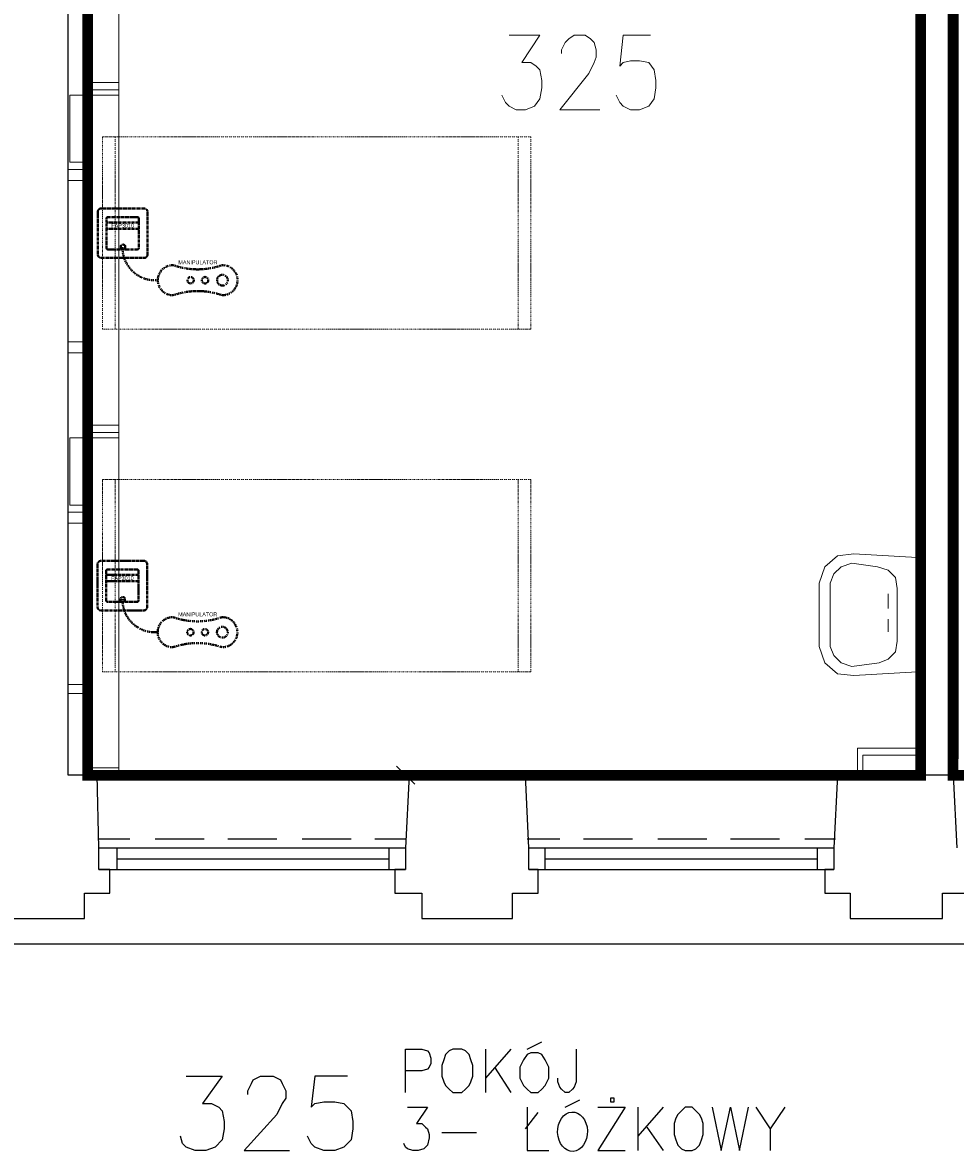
# Model space of a CAD drawing. Header units: millimetres. Extents: x 1 to 17496, y 1 to 30809.
# Tile 246 of 256: x 12126 to 12559, y 27890 to 28415. Entities that reach past the tile are written whole.
import ezdxf
from ezdxf.enums import TextEntityAlignment as Align

# ---------------------------------------------------------------- set-up
doc = ezdxf.new("R2010")
doc.units = ezdxf.units.MM
doc.linetypes.add('BORDER', pattern=[1.75, 0.5, -0.25, 0.5, -0.25, 0, -0.25])
doc.linetypes.add('CENTER', pattern=[2, 1.25, -0.25, 0.25, -0.25])
for name, color, linetype, lineweight in [('0_Przyz_FAP3010', 1, 'CENTER', 40), ('0_Przyz_Manipulator', 1, 'BORDER', 40), ('0_Przyz_Sala chorych', 5, 'BORDER', 40), ('0_Przyz_łóżko', 150, 'BORDER', 40)]:
    doc.layers.add(name, color=color, linetype=linetype, lineweight=lineweight)
for name, color, linetype in [('2DE_TXTMARK', 41, 'Continuous'), ('2DE_TXTNUM', 11, 'Continuous'), ('Opisy', 255, 'Continuous'), ('PDF _Geometria', 7, 'Continuous')]:
    doc.layers.add(name, color=color, linetype=linetype)
doc.styles.add('CP_ATTR', font='ARIAL.TTF')
doc.styles.add('CP_ELATT', font='ARIAL.TTF')

# ---------------------------------------------------------------- blocks, each defined once
blk = doc.blocks.new('2de_abb_sig_045_1psoxj')
blk.add_lwpolyline([(0, 20), (0, 0, 0.414214), (1.5, -1.5), (21.5, -1.5, 0.414214), (23, 0), (23, 20, 0.414214), (21.5, 21.5), (1.5, 21.5, 0.414214)], format="xyb", close=True)
at = {"flags": 128}
for points in [[(4, 3.1), (4, 16.9)], [(4.6, 17.5), (18.4, 17.5)], [(19, 16.9), (19, 3.1)], [(18.4, 2.5), (4.6, 2.5)]]:
    blk.add_lwpolyline(points, dxfattribs=at)
for centre, start, end in [((4.6, 16.9), 90, 180), ((18.4, 16.9), 0, 90), ((4.6, 3.1), 180, 270), ((18.4, 3.1), 270, 0)]:
    blk.add_arc(centre, 0.6, start, end)
at = {"linetype": 'Continuous', "style": 'CP_ATTR', "flags": 9}
for tag in ['NAME', 'ARTICLE', 'MARK2', 'OTHER1', 'PRODUCT-TYPE', 'ORDER-NO', 'PRODUCER', 'VOLTAGE', 'CURRENT', 'POWER', 'CHARACTER', 'IP', 'OTHER', 'LINK', 'WEIGHT', 'NUMBER', 'GROUP', 'FUNCTION', 'EL-STATUS']:
    blk.add_attdef(tag, text='', height=0.00005, dxfattribs=at).set_placement((0, 0), align=Align.MIDDLE_LEFT)
at = {"layer": '2DE_TXTMARK', "linetype": 'ByBlock', "style": 'CP_ATTR', "width": 0.8, "flags": 8}
blk.add_attdef('MARK1', text='', height=1.8, dxfattribs=at).set_placement((11.5, 27), align=Align.CENTER)
at = {"layer": '2DE_TXTNUM', "style": 'CP_ELATT', "width": 0.8}
blk.add_attdef('TAG', text='', height=2.5, dxfattribs=at).set_placement((11.5, 23), align=Align.CENTER)
blk = doc.blocks.new('2de_abb_sig_012_53oms7o')
at = {"layer": '0_Przyz_FAP3010', "color": 1}
for p, q in [((15, 5), (0, 5)), ((15, 2), (0, 2)), ((6.68, -7.5), (6.68, -5.79)), ((8.63, -7.5), (8.63, -5.79))]:
    blk.add_line(p, q, dxfattribs=at)
at = {"layer": '0_Przyz_FAP3010', "color": 1, "flags": 128}
for points in [[(0, -6.9), (0, 6.9)], [(0.6, 7.5), (14.4, 7.5)], [(15, 6.9), (15, -6.9)], [(14.4, -7.5), (0.6, -7.5)]]:
    blk.add_lwpolyline(points, dxfattribs=at)
at = {"layer": '0_Przyz_FAP3010', "color": 1}
for centre, radius, start, end in [((0.6, 6.9), 0.6, 90, 180), ((14.4, 6.9), 0.6, 0, 90), ((0.6, -6.9), 0.6, 180, 270), ((7.65, -6.54), 1.23, 37.6692, 142.3308), ((14.4, -6.9), 0.6, 270, 0)]:
    blk.add_arc(centre, radius, start, end, dxfattribs=at)
at = {"layer": '0_Przyz_FAP3010', "color": 1, "style": 'CP_ELATT', "width": 0.8}
blk.add_attdef('TAG', text='', height=2.5, dxfattribs=at).set_placement((7.5, 9), align=Align.CENTER)
at = {"layer": '0_Przyz_FAP3010', "color": 1, "linetype": 'ByBlock', "style": 'CP_ATTR', "width": 0.8, "flags": 8}
blk.add_attdef('MARK1', text='', height=1.8, dxfattribs=at).set_placement((7.5, 3.5), align=Align.MIDDLE_CENTER)
at = {"layer": '0_Przyz_FAP3010', "color": 1, "linetype": 'Continuous', "style": 'CP_ATTR', "flags": 9}
for tag in ['NAME', 'ARTICLE', 'MARK2', 'OTHER1', 'PRODUCT-TYPE', 'ORDER-NO', 'PRODUCER', 'VOLTAGE', 'CURRENT', 'POWER', 'CHARACTER', 'IP', 'OTHER', 'LINK', 'WEIGHT', 'NUMBER', 'GROUP', 'FUNCTION', 'EL-STATUS']:
    blk.add_attdef(tag, text='', height=0.00005, dxfattribs=at).set_placement((0, -6.9), align=Align.MIDDLE_LEFT)
blk = doc.blocks.new('2de_abb_sig_n52_f0txfx9')
for centre, radius in [((-46.34, -15.39), 2.5), ((-38.25, -15.39), 1.5), ((-31.53, -15.39), 1.5)]:
    blk.add_circle(centre, radius)
for centre, radius, start, end in [((-15.05, -0.39), 15.06, 265.1118, 1.486), ((-46.34, -15.39), 7, 90, 270), ((-34.83, 24.3), 34.66, 250.6222, 289.3778), ((-23.33, -15.39), 7, 270, 90), ((-34.83, -55.09), 34.66, 70.6222, 109.3778)]:
    blk.add_arc(centre, radius, start, end)
at = {"linetype": 'Continuous', "style": 'CP_ATTR', "flags": 9}
for tag in ['ARTICLE', 'NAME', 'EL-STATUS', 'FUNCTION', 'GROUP', 'NUMBER', 'WEIGHT', 'LINK', 'OTHER', 'IP', 'CHARACTER', 'POWER', 'CURRENT', 'VOLTAGE', 'PRODUCER', 'ORDER-NO', 'PRODUCT-TYPE', 'OTHER1', 'MARK2']:
    blk.add_attdef(tag, text='', height=0.00005, dxfattribs=at).set_placement((-46.34, -22.39), align=Align.MIDDLE_LEFT)
at = {"layer": '2DE_TXTMARK', "linetype": 'ByBlock', "style": 'CP_ATTR', "width": 0.8, "flags": 8}
blk.add_attdef('MARK1', text='', height=1.8, dxfattribs=at).set_placement((-34.94, -7.09), align=Align.MIDDLE_CENTER)
at = {"layer": '2DE_TXTNUM', "style": 'CP_ELATT', "width": 0.8}
blk.add_attdef('TAG', text='', height=2.5, dxfattribs=at).set_placement((-34.94, -4.09), align=Align.CENTER)

msp = doc.modelspace()

# ---------------------------------------------------------------- linework, layer by layer
at = {"layer": '0_Przyz_Sala chorych', "ltscale": 500, "const_width": 5}
for points in [[(12155.84, 28580.44), (12294.08, 28580.44), (12294.08, 28580.33), (12539.29, 28580.33), (12542.46, 28516.73), (12542.46, 28065.88), (12155.82, 28065.88)], [(12557.53, 28580.44), (12695.76, 28580.44), (12695.76, 28580.33), (12940.98, 28580.33), (12940.94, 28516.73), (12940.94, 28065.88), (12557.51, 28065.88)]]:
    msp.add_lwpolyline(points, close=True, dxfattribs=at)
at = {"layer": '0_Przyz_łóżko', "lineweight": 18}
for points in [[(12361.48, 28273.1), (12361.48, 28362.37), (12162.71, 28362.37), (12162.71, 28273.1)], [(12361.48, 28113.91), (12361.48, 28203.19), (12162.71, 28203.19), (12162.71, 28113.91)]]:
    msp.add_lwpolyline(points, close=True, dxfattribs=at)
for points in [[(12168.61, 28273.1), (12168.61, 28362.37)], [(12355.58, 28273.1), (12355.58, 28362.37)], [(12168.61, 28113.91), (12168.61, 28203.19)], [(12355.58, 28113.91), (12355.58, 28203.19)]]:
    msp.add_lwpolyline(points, dxfattribs=at)
at = {"layer": 'Opisy', "color": 7, "lineweight": 25}
for points in [[(12359.79, 27938.73), (12366.53, 27942.1)], [(12303.37, 27918.52), (12303.37, 27938.73), (12310.95, 27938.73), (12313.47, 27937.89), (12314.31, 27937.05), (12315.16, 27934.52), (12315.16, 27931.99), (12314.31, 27930.31), (12313.47, 27929.47), (12310.95, 27928.63), (12303.37, 27928.63)], [(12340.42, 27938.73), (12340.42, 27918.52)], [(12352.21, 27938.73), (12340.42, 27925.26)], [(12382.53, 27938.73), (12382.53, 27923.57), (12381.69, 27921.05), (12380.85, 27920.2), (12379.17, 27918.52), (12377.48, 27918.52), (12375.8, 27920.2), (12374.95, 27921.05), (12374.11, 27923.57), (12374.11, 27925.26)], [(12344.63, 27930.31), (12352.21, 27918.52)], [(12201.46, 27926.1), (12218.3, 27926.1), (12209.04, 27913.47), (12213.25, 27913.47), (12216.62, 27911.78), (12218.3, 27910.1), (12219.14, 27905.04), (12219.14, 27901.67), (12218.3, 27896.62), (12214.93, 27893.25), (12210.72, 27891.57), (12205.67, 27891.57), (12201.46, 27893.25), (12199.77, 27894.94), (12198.93, 27898.31)], [(12230.09, 27917.68), (12230.09, 27919.36), (12231.78, 27922.73), (12232.62, 27924.41), (12235.99, 27926.1), (12241.88, 27926.1), (12245.25, 27924.41), (12246.09, 27922.73), (12247.78, 27919.36), (12247.78, 27915.99), (12246.09, 27913.47), (12243.57, 27908.41), (12228.41, 27891.57), (12249.46, 27891.57)], [(12276.41, 27926.1), (12261.25, 27926.1), (12259.57, 27911.78), (12261.25, 27913.47), (12265.47, 27914.31), (12270.52, 27914.31), (12274.73, 27913.47), (12278.1, 27910.1), (12278.94, 27905.04), (12278.94, 27901.67), (12278.1, 27896.62), (12274.73, 27893.25), (12270.52, 27891.57), (12265.47, 27891.57), (12261.25, 27893.25), (12259.57, 27894.94), (12257.89, 27898.31)], [(12304.21, 27911.78), (12313.47, 27911.78), (12308.42, 27904.2), (12310.95, 27904.2), (12312.63, 27902.52), (12313.47, 27901.67), (12314.31, 27899.15), (12314.31, 27897.46), (12313.47, 27894.09), (12311.79, 27892.41), (12309.26, 27891.57), (12306.73, 27891.57), (12304.21, 27892.41), (12303.37, 27893.25), (12302.52, 27894.94)], [(12359.79, 27911.78), (12359.79, 27891.57), (12369.9, 27891.57)], [(12377.48, 27911.78), (12384.22, 27915.15)], [(12392.64, 27911.78), (12405.27, 27911.78), (12392.64, 27891.57), (12405.27, 27891.57)], [(12411.17, 27911.78), (12411.17, 27891.57)], [(12422.96, 27911.78), (12411.17, 27898.31)], [(12445.7, 27911.78), (12449.91, 27891.57), (12454.12, 27911.78), (12458.33, 27891.57), (12462.55, 27911.78)], [(12465.91, 27911.78), (12472.65, 27901.67), (12472.65, 27891.57)], [(12479.39, 27911.78), (12472.65, 27901.67)], [(12358.95, 27901.67), (12364.85, 27909.25)], [(12320.21, 27899.99), (12336.21, 27899.99)], [(12415.38, 27902.52), (12422.96, 27891.57)]]:
    msp.add_lwpolyline(points, dxfattribs=at)
for points in [[(12325.26, 27938.73), (12323.58, 27937.89), (12321.89, 27936.21), (12321.05, 27933.68), (12320.21, 27931.15), (12320.21, 27926.1), (12321.05, 27923.57), (12321.89, 27921.89), (12323.58, 27920.2), (12325.26, 27918.52), (12329.47, 27918.52), (12331.16, 27920.2), (12332.84, 27921.89), (12333.69, 27923.57), (12334.53, 27926.1), (12334.53, 27931.15), (12333.69, 27933.68), (12332.84, 27936.21), (12331.16, 27937.89), (12329.47, 27938.73)], [(12361.48, 27937.05), (12359.79, 27936.21), (12358.11, 27933.68), (12356.43, 27930.31), (12356.43, 27925.26), (12358.11, 27921.89), (12359.79, 27920.2), (12361.48, 27918.52), (12364.85, 27918.52), (12366.53, 27920.2), (12368.22, 27921.89), (12369.9, 27925.26), (12369.9, 27930.31), (12368.22, 27933.68), (12366.53, 27936.21), (12364.85, 27937.05)], [(12400.22, 27915.15), (12400.22, 27915.99), (12398.54, 27915.99), (12398.54, 27914.31), (12400.22, 27914.31)], [(12433.07, 27911.78), (12431.38, 27910.1), (12429.7, 27908.41), (12428.86, 27906.73), (12428.01, 27904.2), (12428.01, 27899.15), (12428.86, 27896.62), (12429.7, 27894.09), (12431.38, 27892.41), (12433.07, 27891.57), (12436.44, 27891.57), (12438.12, 27892.41), (12439.81, 27894.09), (12440.65, 27896.62), (12441.49, 27899.15), (12441.49, 27904.2), (12440.65, 27906.73), (12439.81, 27908.41), (12438.12, 27910.1), (12436.44, 27911.78)]]:
    msp.add_lwpolyline(points, close=True, dxfattribs=at)
msp.add_ellipse((12380.85, 27900.39), major_axis=(0, -9.14), ratio=0.758288, start_param=3.387205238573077, end_param=9.670390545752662, dxfattribs=at)
at = {"layer": 'PDF _Geometria', "lineweight": 25}
for points in [[(12160.19, 28065.91), (12146.71, 28065.91), (12146.71, 28735.48), (12366.53, 28735.48), (12366.53, 28780.11), (11990.9, 28780.11)], [(12111.34, 27999.37), (12133.24, 27999.37), (12154.29, 27999.37), (12154.29, 28011.16), (12166.08, 28011.16), (12166.08, 28022.11), (12161.03, 28022.11), (12161.03, 28032.22), (12160.19, 28065.91), (12305.05, 28065.91)], [(12358.95, 28065.91), (12305.05, 28065.91), (12303.37, 28032.22), (12303.37, 28022.11), (12298.31, 28022.11), (12298.31, 28011.16), (12310.95, 28011.16), (12310.95, 27999.37), (12332, 27999.37), (12353.06, 27999.37), (12353.06, 28011.16), (12364.85, 28011.16), (12364.85, 28022.11), (12360.64, 28022.11), (12360.64, 28032.22), (12358.95, 28065.91), (12503.81, 28065.91), (12502.13, 28032.22), (12502.13, 28022.11), (12497.92, 28022.11), (12497.92, 28011.16), (12509.71, 28011.16), (12509.71, 27999.37), (12530.77, 27999.37), (12552.66, 27999.37), (12552.66, 28011.16), (12564.45, 28011.16)], [(12557.72, 28065.91), (12503.81, 28065.91)], [(12559.4, 28032.22), (12557.72, 28065.91), (12702.58, 28065.91)], [(12161.03, 28036.43), (12175.35, 28036.43)], [(12161.03, 28032.22), (12303.37, 28032.22)], [(12169.45, 28022.11), (12169.45, 28032.22)], [(12187.14, 28036.43), (12209.88, 28036.43)], [(12220.83, 28036.43), (12243.57, 28036.43)], [(12255.36, 28036.43), (12278.1, 28036.43)], [(12289.05, 28036.43), (12303.37, 28036.43)], [(12295.79, 28022.11), (12295.79, 28032.22)], [(12359.79, 28036.43), (12374.95, 28036.43)], [(12360.64, 28032.22), (12502.13, 28032.22)], [(12368.22, 28022.11), (12368.22, 28032.22)], [(12385.9, 28036.43), (12408.64, 28036.43)], [(12420.43, 28036.43), (12443.17, 28036.43)], [(12454.12, 28036.43), (12476.86, 28036.43)], [(12488.65, 28036.43), (12502.97, 28036.43)], [(12494.55, 28022.11), (12494.55, 28032.22)], [(12169.45, 28027.17), (12295.79, 28027.17)], [(12368.22, 28027.17), (12494.55, 28027.17)], [(12161.03, 28022.11), (12303.37, 28022.11)], [(12360.64, 28022.11), (12502.13, 28022.11)], [(9745.53, 27987.58), (9944.3, 27987.58), (10143.06, 27987.58), (10342.67, 27987.58), (10541.43, 27987.58), (10740.2, 27987.58), (10938.96, 27987.58), (11138.57, 27987.58), (11337.33, 27987.58), (11536.1, 27987.58), (11734.86, 27987.58), (11933.63, 27987.58), (12133.24, 27987.58), (12332, 27987.58), (12530.77, 27987.58), (12729.53, 27987.58), (12929.14, 27987.58), (13127.9, 27987.58), (13326.67, 27987.58)]]:
    msp.add_lwpolyline(points, dxfattribs=at)
at = {"layer": 'PDF _Geometria', "lineweight": 40}
msp.add_lwpolyline([(12542.56, 28065.91), (12542.56, 28580.51), (12532.45, 28580.51), (12532.45, 28595.67), (12567.82, 28595.67), (12567.82, 28580.51), (12557.72, 28580.51), (12557.72, 28065.91)], dxfattribs=at)
at = {"layer": 'PDF _Geometria', "lineweight": 18}
for points in [[(12170.29, 28384.27), (12170.29, 28543.45), (12154.29, 28543.45), (12154.29, 28384.27)], [(12170.29, 28225.09), (12170.29, 28384.27), (12154.29, 28384.27), (12154.29, 28225.09)], [(12154.29, 28342.16), (12154.29, 28347.21), (12146.71, 28347.21), (12146.71, 28342.16)], [(12154.29, 28262.15), (12154.29, 28267.2), (12146.71, 28267.2), (12146.71, 28262.15)], [(12170.29, 28065.91), (12170.29, 28225.09), (12154.29, 28225.09), (12154.29, 28065.91)], [(12154.29, 28182.98), (12154.29, 28188.03), (12146.71, 28188.03), (12146.71, 28182.98)], [(12540.87, 28113.91), (12511.39, 28112.23), (12503.81, 28113.07), (12497.92, 28118.13), (12495.39, 28125.71), (12495.39, 28155.18), (12497.92, 28162.76), (12503.81, 28167.82), (12511.39, 28168.66), (12540.87, 28166.97)], [(12146.71, 28146.76), (12146.71, 28164.45)], [(12531.61, 28128.23), (12531.61, 28152.66), (12530.77, 28157.71), (12527.4, 28161.08), (12522.34, 28162.76), (12510.55, 28164.45), (12505.5, 28162.76), (12502.13, 28159.39), (12500.45, 28155.18), (12500.45, 28125.71), (12502.13, 28121.49), (12505.5, 28118.13), (12510.55, 28116.44), (12523.19, 28118.13), (12527.4, 28119.81), (12530.77, 28123.18)], [(12154.29, 28103.81), (12154.29, 28108.02), (12146.71, 28108.02), (12146.71, 28103.81)]]:
    msp.add_lwpolyline(points, close=True, dxfattribs=at)
for points in [[(12351.37, 28409.54), (12365.69, 28409.54), (12357.27, 28396.9), (12361.48, 28396.9), (12364.01, 28395.22), (12365.69, 28393.53), (12366.53, 28388.48), (12366.53, 28385.11), (12365.69, 28380.06), (12363.16, 28376.69), (12358.95, 28375), (12354.74, 28375), (12351.37, 28376.69), (12349.69, 28378.37), (12348, 28381.74)], [(12375.8, 28401.11), (12375.8, 28402.8), (12377.48, 28406.17), (12379.17, 28407.85), (12381.69, 28409.54), (12386.75, 28409.54), (12389.27, 28407.85), (12390.96, 28406.17), (12391.8, 28402.8), (12391.8, 28399.43), (12390.96, 28396.9), (12388.43, 28391.85), (12374.95, 28375), (12393.48, 28375)], [(12417.07, 28409.54), (12404.43, 28409.54), (12402.75, 28395.22), (12404.43, 28396.9), (12407.8, 28397.74), (12412.01, 28397.74), (12416.22, 28396.9), (12418.75, 28393.53), (12419.59, 28388.48), (12419.59, 28385.11), (12418.75, 28380.06), (12416.22, 28376.69), (12412.01, 28375), (12407.8, 28375), (12404.43, 28376.69), (12402.75, 28378.37), (12401.06, 28381.74)], [(12154.29, 28387.64), (12170.29, 28387.64)], [(12154.29, 28381.74), (12147.55, 28381.74), (12147.55, 28350.58), (12154.29, 28350.58), (12154.29, 28381.74), (12170.29, 28381.74)], [(12154.29, 28228.46), (12170.29, 28228.46)], [(12154.29, 28222.56), (12147.55, 28222.56), (12147.55, 28191.4), (12154.29, 28191.4), (12154.29, 28222.56), (12170.29, 28222.56)], [(12527.4, 28150.13), (12527.4, 28143.39)], [(12527.4, 28132.44), (12527.4, 28138.34)], [(12513.08, 28065.91), (12513.08, 28078.54), (12542.56, 28078.54)], [(12515.61, 28065.91), (12515.61, 28075.17), (12542.56, 28075.17)], [(12154.29, 28069.28), (12170.29, 28069.28)], [(12299.15, 28070.12), (12307.58, 28061.7)], [(12294.1, 28065.91), (12311.79, 28065.91)]]:
    msp.add_lwpolyline(points, dxfattribs=at)

# ---------------------------------------------------------------- block references
at = {"layer": '0_Przyz_FAP3010', "lineweight": -3}
for p in [(12160.54, 28307.64), (12160.41, 28143.97)]:
    msp.add_blockref('2de_abb_sig_045_1psoxj', p, dxfattribs=at)
ref = msp.add_blockref('2de_abb_sig_012_53oms7o', (12164.54, 28317.64), dxfattribs=at)
ref.add_attrib('MARK1', 'FAP3010', dxfattribs={"layer": '2DE_TXTMARK', "linetype": 'ByBlock', "height": 1.8, "style": 'CP_ATTR', "width": 0.8, "flags": 8}).set_placement((12172.04, 28321.14), align=Align.MIDDLE_CENTER)
ref = msp.add_blockref('2de_abb_sig_012_53oms7o', (12164.41, 28153.98), dxfattribs=at)
ref.add_attrib('MARK1', 'FAP3010', dxfattribs={"layer": '2DE_TXTMARK', "linetype": 'ByBlock', "height": 1.8, "style": 'CP_ATTR', "width": 0.8, "flags": 8}).set_placement((12171.91, 28157.48), align=Align.MIDDLE_CENTER)
at = {"layer": '0_Przyz_Manipulator', "lineweight": -3}
ref = msp.add_blockref('2de_abb_sig_n52_f0txfx9', (12172.03, 28311.2), dxfattribs=dict(at, xscale=-1))
ref.add_attrib('MARK1', 'MANIPULATOR', dxfattribs={"layer": '2DE_TXTMARK', "linetype": 'ByBlock', "height": 1.8, "style": 'CP_ATTR', "width": 0.8, "flags": 8}).set_placement((12206.97, 28304.11), align=Align.MIDDLE_CENTER)
ref = msp.add_blockref('2de_abb_sig_n52_f0txfx9', (12171.96, 28147.73), dxfattribs=dict(at, xscale=-1))
ref.add_attrib('MARK1', 'MANIPULATOR', dxfattribs={"layer": '2DE_TXTMARK', "linetype": 'ByBlock', "height": 1.8, "style": 'CP_ATTR', "width": 0.8, "flags": 8}).set_placement((12206.89, 28140.63), align=Align.MIDDLE_CENTER)

doc.saveas('drawing.dxf')
